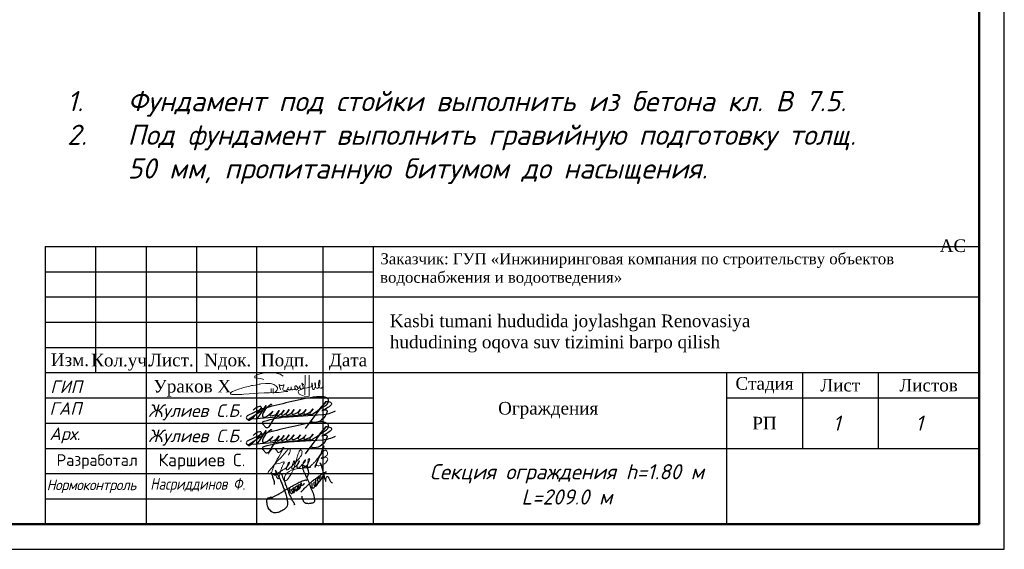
# Model space of a CAD drawing. Header units: inches. Extents: x -9823 to 383652, y -574136 to -544436.
# Tile 2 of 3: x 179102 to 198606, y -574136 to -563643. Entities that reach past the tile are written whole.
import ezdxf
from ezdxf.enums import TextEntityAlignment as Align

# ---------------------------------------------------------------- set-up
doc = ezdxf.new("R2010")
doc.units = ezdxf.units.IN
doc.header["$LTSCALE"] = 0.5
doc.header["$MEASUREMENT"] = 0
doc.layers.add('BC-Form$1$SHEET-TEXT', color=7, linetype='Continuous')
doc.layers.add('SHTAMP', color=7, linetype='Continuous')
doc.layers.add('Графа', color=7, linetype='Continuous', lineweight=30)
doc.layers.add('НАДПИСИ', color=7, linetype='Continuous', lineweight=13)
doc.layers.add('ПОДПИСИ', color=7, linetype='Continuous', lineweight=25, true_color=0xffffff)
doc.styles.add('ISO', font='times.ttf')
doc.styles.add('ISOCPEUR', font='isocpeui.ttf')
doc.styles.add('PDF ISOCPEUR Italic', font='isocpeui.ttf')
doc.styles.add('style2', font='times.ttf')
doc.styles.add('V@ler@Live', font='isocpeui.ttf')
doc.styles.add('ГОСТ 250', font='isocpeui.ttf', dxfattribs={"height": 250})
doc.styles.add('ГОСТ 300', font='isocpeui.ttf', dxfattribs={"height": 300})
doc.styles.add('ГОСТ 350', font='isocpeur.ttf', dxfattribs={"height": 350})

# ---------------------------------------------------------------- blocks, each defined once
blk = doc.blocks.new('подпис')
at = {"layer": 'ПОДПИСИ', "color": 5, "lineweight": 25}
for points in [[(11455381.02076253, 532518.8265893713), (11455520.01904331, 532605.2702562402, 0.1790300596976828), (11455562.38426757, 532677.7809668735, 0.2639526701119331), (11455545.66076253, 532730.5065893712, 0.1902036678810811), (11455439.45901756, 532772.4229382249, 0.04243607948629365), (11455181.10076253, 532752.0665893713, 0.01389890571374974), (11454173.66076253, 532516.8665893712), (11454115.122983, 532492.9723789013), (11453881.62076253, 532379.6665893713, 0.2217818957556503), (11453846.71110048, 532334.3072421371, 0.2704920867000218), (11453871.59758817, 532304.8980453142), (11455179.16571194, 532409.5663401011)], [(11453991.38076253, 532491.3865893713, -0.1634131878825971), (11454128.58076253, 532575.6665893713, -0.667805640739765), (11454157.77631411, 532540.4816576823, -0.07943418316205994), (11453916.90076253, 532275.7865893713, -0.8665421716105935), (11453897.75835008, 532296.8279901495), (11453922.78076253, 532318.9065893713), (11454157.98076253, 532477.6665893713), (11454199.402983, 532506.6923789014), (11454263.82076253, 532591.3465893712), (11454071.74076253, 532309.1065893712)], [(11454383.13191177, 532593.1715958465, 0.6195339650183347), (11454359.7346624, 532609.2129194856), (11454272.62677659, 532534.0152307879, 0.1142519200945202), (11454185.42076253, 532395.3465893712, 0.2155377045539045), (11454192.20979691, 532352.8259456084, 0.2402728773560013), (11454244.70532085, 532349.124356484, 0.088579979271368), (11454402.98076253, 532469.8265893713), (11454351.11930181, 532410.1073315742), (11454341.92672384, 532399.5219387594, 0.5390945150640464), (11454362.38253118, 532374.4334744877, 0.1119156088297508), (11454481.38076253, 532411.0265893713), (11454538.22076253, 532483.5465893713), (11454481.38076253, 532411.0265893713), (11454316.88571881, 532145.5914051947, -0.3584232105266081), (11454263.82076253, 532124.8665893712), (11454185.42076253, 532207.1865893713, -0.4021260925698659), (11454220.70076253, 532260.1065893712, -0.05884634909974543), (11454732.26076253, 532356.1465893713), (11455437.86076253, 532399.2665893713, 0.09127989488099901), (11455712.26076253, 532475.7065893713)], [(11454538.22076253, 532483.5465893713), (11454488.44919385, 532397.7542070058, 0.6452880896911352), (11454509.57958188, 532375.5303088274, 0.1289702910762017), (11454636.22076253, 532493.3465893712), (11454593.66471792, 532430.2462473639), (11454582.42349859, 532413.578232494, 0.6938576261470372), (11454605.04768595, 532386.9903729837, 0.1002803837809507), (11454700.90076253, 532446.3065893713), (11454745.98076253, 532507.0665893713), (11454700.90076253, 532446.3065893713), (11454684.07896387, 532423.6337303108, 0.6318076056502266), (11454708.26387874, 532389.2855289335, 0.1426768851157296), (11454804.78076253, 532452.1865893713), (11454847.90076253, 532505.1065893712), (11454804.78076253, 532452.1865893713, 0.2019410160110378), (11454796.94076253, 532428.6665893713, 0.5360950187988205), (11454830.26112056, 532405.1456650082, 0.09716650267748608), (11454943.94076253, 532461.9865893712), (11454981.18076253, 532503.1465893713), (11454943.94076253, 532461.9865893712, 0.1970871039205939), (11454931.50490046, 532430.8969341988, 0.4881573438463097), (11454969.61588562, 532408.5758270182, 0.09308930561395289), (11455063.50076253, 532465.9065893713), (11455098.78076253, 532503.1465893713), (11455063.50076253, 532465.9065893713, 0.2268041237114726), (11455047.82076253, 532430.6265893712, 0.3554158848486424), (11455072.65359272, 532410.4224256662, 0.1279368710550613), (11455200.70076253, 532467.8665893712), (11455245.78076253, 532516.8665893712), (11455200.70076253, 532467.8665893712, 0.1962325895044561), (11455176.61503475, 532419.8081579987, 0.5294087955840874), (11455206.4873876, 532399.5025652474, 0.06123247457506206), (11455381.02076253, 532518.8265893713), (11455512.34076253, 532675.6265893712), (11455381.02076253, 532518.8265893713), (11455075.26076253, 532109.1865893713)], [(11455512.34076253, 532675.6265893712, -0.1430989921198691), (11455604.46076253, 532656.0265893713, -0.4709364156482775), (11455617.20360619, 532603.8353161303, -0.1267238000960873), (11455422.18076253, 532481.5865893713), (11455496.66076253, 532497.2665893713, -0.5178320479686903), (11455533.44071973, 532462.0553827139, -0.1764750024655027), (11455420.31685878, 532289.3910754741, -0.1730786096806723), (11455270.70117688, 532232.9431715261, -0.1633059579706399), (11455188.27827521, 532260.6010775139)]]:
    blk.add_lwpolyline(points, format="xyb", dxfattribs=at)
blk.add_lwpolyline([(11454115.122983, 532492.9723789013), (11454173.66076253, 532516.8665893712)], dxfattribs=at)
blk = doc.blocks.new('A$C6E532752')
at = {"color": 5, "lineweight": 25}
for points in [[(2742.715320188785, 2429.273912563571), (2708.79121605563, 2488.231917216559), (2682.243141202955, 2516.236865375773), (2685.192927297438, 2488.231917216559), (2725.016603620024, 2429.273912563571), (2736.815747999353, 2401.270351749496), (2758.937579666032, 2329.046553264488), (2784.012325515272, 2236.190158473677), (2801.711042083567, 2186.076478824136), (2816.459972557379, 2124.170365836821), (2835.632018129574, 2047.526485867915), (2868.082793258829, 1947.2991265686), (2878.40548054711, 1889.815869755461), (2884.305052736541, 1839.70219010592), (2893.154411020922, 1773.375995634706), (2934.451416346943, 1684.939682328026), (2949.200346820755, 1649.565157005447), (2956.576376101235, 1618.613487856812), (2962.475948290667, 1587.660431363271), (2966.899063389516, 1625.983065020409), (2966.899063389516, 1656.934734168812), (2971.325306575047, 1687.887790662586), (2987.547566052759, 1767.479778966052), (3018.521884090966, 1820.54156694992), (3030.321028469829, 1830.859252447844), (3087.843421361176, 1813.171989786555), (3105.542137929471, 1777.797464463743), (3118.814611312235, 1748.319155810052), (3152.73871544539, 1695.25736782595), (3166.011188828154, 1642.195579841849), (3207.308194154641, 1584.712323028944), (3241.232298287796, 1543.442968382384), (3278.103060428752, 1531.651922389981), (3307.604049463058, 1534.59864337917)], [(384.9447256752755, 1433.355747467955), (380.4371522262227, 1569.275334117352), (320.9159117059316, 1748.782529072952), (257.8943417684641, 1943.563006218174), (210.2629601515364, 2040.162458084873), (245.4476833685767, 2007.407240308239), (286.797866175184, 1974.50357660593), (353.4136081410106, 1930.885446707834), (398.5925695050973, 1917.876311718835), (436.1139737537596, 1916.346070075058), (474.3986312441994, 1940.834098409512), (484.3553323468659, 1982.15478482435), (467.2665927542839, 2067.42378927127), (447.6659992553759, 2120.062437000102), (426.8423237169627, 2156.786849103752), (466.0403826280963, 2093.131293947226), (506.4646516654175, 2007.440536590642), (555.4630073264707, 1921.751166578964), (602.0120708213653, 1822.594837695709), (711.4200437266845, 1592.3399463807), (748.6536639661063, 1490.507428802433), (825.079086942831, 1290.758868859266), (868.1903827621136, 1186.968807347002), (942.7295692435, 996.3323300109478), (981.9213719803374, 874.9174363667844), (1013.277316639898, 753.5011553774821), (1032.871653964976, 630.1273304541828), (1048.549626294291, 522.4207937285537), (1042.653182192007, 416.0044879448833), (1007.380872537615, 308.2965638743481), (928.9972670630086, 226.0478097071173), (815.3382238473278, 135.966105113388), (703.6404912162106, 81.13267743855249), (535.1148010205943, 12.59228019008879), (401.8614204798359, 0.8414672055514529), (313.6806463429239, 18.46629933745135), (227.4580547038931, 71.34079573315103), (137.3159699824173, 159.4649563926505), (35.41540601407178, 347.4640906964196), (11.90157560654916, 492.3792229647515), (7.982082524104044, 660.7932065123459), (74.6072087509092, 750.8762984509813), (213.738264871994, 813.5426765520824), (217.1603921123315, 816.5337925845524), (215.9310538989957, 774.7538949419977), (182.72953787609, 707.170765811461), (202.4052054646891, 721.9154695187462), (286.0189724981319, 778.440070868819), (362.2535821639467, 822.6769566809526), (423.7330051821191, 853.3969391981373), (562.67950416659, 928.3538075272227), (731.611845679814, 1029.086160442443), (844.8955184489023, 1104.559121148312), (993.6704669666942, 1191.516524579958), (1118.065104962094, 1256.632954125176), (1274.050294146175, 1345.427202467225), (1396.471109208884, 1406.596635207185), (1522.839570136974, 1481.578475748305), (1750.173297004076, 1594.364082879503), (1859.184002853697, 1631.997206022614), (1961.954175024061, 1660.028513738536), (1990.666886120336, 1660.028513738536), (2000.420261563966, 1660.124240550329), (1991.020359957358, 1645.251901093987), (1976.91894350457, 1626.464473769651), (1958.119140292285, 1607.675659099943)], [(1706.752320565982, 1035.527603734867), (1747.010800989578, 1085.469252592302), (1819.194537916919, 1143.732197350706), (1891.378274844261, 1238.063339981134), (1978.830204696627, 1312.974425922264), (2059.344037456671, 1390.658814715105), (2164.841901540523, 1487.764647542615), (2228.695542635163, 1541.866944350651), (2392.679250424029, 1676.708563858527), (2462.088374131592, 1723.874135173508), (2559.259270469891, 1807.107904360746), (2641.158845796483, 1859.822856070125), (2721.67267855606, 1912.537807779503), (2859.249075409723, 2009.382819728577), (2948.427709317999, 2051.158555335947), (2988.836337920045, 2062.297549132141), (2996.09037180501, 2054.603333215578)], [(2046.206071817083, 1804.097365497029), (2069.547857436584, 1871.953801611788), (2101.376143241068, 1944.051351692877), (2114.107457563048, 2003.425559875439), (2114.107457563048, 2056.438790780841), (2099.25530021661, 2124.295226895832), (2073.789543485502, 2221.839460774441), (2014.377786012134, 2300.299375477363), (1903.424538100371, 2359.967700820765), (1855.492860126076, 2375.934655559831), (1800.904612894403, 2377.265119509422), (1790.253476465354, 2367.951871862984), (1791.582913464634, 2336.01796238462), (1799.57204780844, 2288.117098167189), (1807.561182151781, 2236.22345475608), (1818.21231858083, 2190.984905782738), (1846.174288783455, 2131.108478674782), (1864.814559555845, 2060.586952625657), (1890.11139958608, 2014.017939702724), (1957.493522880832, 1857.665534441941), (2008.612721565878, 1770.394591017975), (2053.344366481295, 1685.251834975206), (2112.981346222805, 1540.50873349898), (2153.45253656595, 1434.079941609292), (2221.707396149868, 1250.395450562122), (2279.217276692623, 1118.424248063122), (2326.076020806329, 992.838995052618), (2364.495186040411, 847.3897349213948), (2392.18501266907, 704.7762081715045), (2398.575694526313, 623.8898268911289), (2394.315239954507, 570.6754309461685), (2362.364958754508, 528.1047465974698), (2328.284450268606, 504.6905233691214), (2294.207069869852, 489.7904370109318), (2253.735879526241, 483.4044875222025), (2187.708217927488, 477.0185380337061), (2145.106800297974, 466.3762137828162), (2062.037320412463, 466.3762137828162), (2017.308803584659, 466.3762137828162), (1987.488749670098, 466.3762137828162), (1944.890460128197, 487.6608622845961), (1912.940178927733, 508.9468981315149), (1883.120125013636, 532.3611213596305), (1855.430298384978, 574.933193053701), (1823.480017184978, 638.7899132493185), (1801.789861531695, 681.5048814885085), (1783.011954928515, 738.8327556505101), (1780.881727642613, 757.9906041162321), (1778.751500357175, 800.5612884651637), (1777.106126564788, 847.8877918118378)], [(794.7804357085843, 1929.900431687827), (766.0395718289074, 1944.260840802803), (746.8800386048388, 1957.823526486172), (731.7119444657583, 1968.993041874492), (756.4613692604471, 1918.732303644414), (777.2162268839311, 1862.088390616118), (824.318961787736, 1731.250649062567), (861.039575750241, 1649.877309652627), (906.7722085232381, 1551.504830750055), (928.4811326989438, 1464.719458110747), (970.625849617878, 1361.34282543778), (998.7223275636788, 1298.80685777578), (1019.154992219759, 1250.309435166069), (1060.086011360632, 1147.851224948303), (1085.626842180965, 1069.99896739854), (1109.891413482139, 993.4244546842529), (1161.07317390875, 879.343067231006), (1222.374295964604, 765.7569619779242), (1251.747033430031, 693.0101343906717), (1282.396030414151, 624.0937666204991), (1324.575156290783, 550.9806799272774), (1376.936205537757, 469.3007372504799), (1387.149409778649, 436.922877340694), (1385.547829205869, 415.3011039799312), (1368.718720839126, 405.6909644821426), (1364.711641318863, 408.8943443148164)], [(1431.63023398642, 1173.11633534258), (1448.009471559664, 1156.830122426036), (1470.143815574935, 1132.251916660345), (1479.981649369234, 1124.879564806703), (1492.278159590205, 1119.144280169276), (1505.394228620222, 1118.325746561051), (1513.592944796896, 1124.879564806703), (1520.972102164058, 1130.613462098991), (1537.366406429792, 1144.54101954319), (1550.482475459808, 1156.010201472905), (1574.25593709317, 1180.58701989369), (1593.931604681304, 1206.803680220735), (1602.949879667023, 1225.645214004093), (1607.04767371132, 1238.752850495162), (1609.506350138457, 1252.680407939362), (1617.705066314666, 1282.172590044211), (1622.622419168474, 1317.400056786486), (1625.903782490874, 1344.435250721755), (1633.279811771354, 1391.131899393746), (1630.821135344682, 1422.262536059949), (1630.821135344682, 1442.7439117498), (1617.705066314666, 1418.985626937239), (1610.325908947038, 1398.504251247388), (1600.491203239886, 1381.301172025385), (1602.949879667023, 1340.338420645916), (1617.705066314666, 1316.581523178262), (1634.922057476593, 1296.918681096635), (1651.316361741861, 1291.184783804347), (1665.251989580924, 1290.364862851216), (1717.735034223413, 1369.107795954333), (1718.554593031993, 1380.576977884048), (1720.193710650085, 1402.696808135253), (1731.67066206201, 1431.370456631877), (1740.688937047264, 1451.031911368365), (1743.970300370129, 1470.693366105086), (1744.789859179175, 1490.354820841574), (1738.230260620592, 1507.559287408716), (1729.211985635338, 1509.197741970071), (1727.572868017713, 1503.462457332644), (1719.374151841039, 1486.259378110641), (1712.817681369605, 1470.693366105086), (1704.618965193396, 1444.478093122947), (1704.618965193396, 1428.093547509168), (1716.095916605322, 1412.527535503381), (1732.493348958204, 1404.335262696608), (1746.428976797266, 1399.419899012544), (1762.823281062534, 1396.142989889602), (1784.95762507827, 1398.599978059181), (1798.893252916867, 1408.430705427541), (1821.847155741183, 1416.622978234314), (1834.9632247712, 1425.635171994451), (1857.09756878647, 1434.647365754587), (1868.574520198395, 1444.478093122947), (1877.592795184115, 1455.127354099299), (1880.871030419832, 1470.693366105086), (1880.871030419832, 1480.524093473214), (1877.592795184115, 1493.631729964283), (1875.134118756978, 1503.462457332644)], [(2278.707398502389, 1501.604802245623), (2264.61536631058, 1460.76136254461), (2268.841411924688, 1419.916535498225), (2261.796959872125, 1363.580613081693), (2264.61536631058, 1307.243303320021), (2278.707398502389, 1264.990320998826), (2318.16821672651, 1252.315536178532), (2344.947770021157, 1253.723691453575), (2408.366607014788, 1314.285467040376), (2443.601379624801, 1367.805078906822), (2453.467366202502, 1397.381889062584), (2474.606978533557, 1467.802138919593), (2471.788572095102, 1514.280974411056), (2466.151759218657, 1559.350267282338), (2460.514946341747, 1587.517534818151), (2460.514946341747, 1626.95420658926), (2468.970165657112, 1643.854844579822), (2485.880604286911, 1657.939172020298), (2454.349486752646, 1623.496942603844), (2449.926371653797, 1577.542523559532), (2446.388505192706, 1520.098112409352), (2450.81162029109, 1481.213603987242), (2482.646162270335, 1457.352655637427), (2515.365952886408, 1453.817700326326), (2550.556932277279, 1457.118194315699), (2569.422425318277, 1493.16280732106), (2573.864308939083, 1512.016827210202), (2589.401517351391, 1561.370241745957), (2589.723710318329, 1562.176289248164)], [(2396.720738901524, 1571.303632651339), (2369.888008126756, 1531.973786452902), (2367.204109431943, 1503.370892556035), (2362.730944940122, 1468.511072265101), (2364.520210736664, 1422.924299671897), (2379.725841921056, 1396.109693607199), (2400.299270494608, 1370.187150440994), (2431.398803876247, 1345.60395172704), (2460.224034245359, 1344.265994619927), (2479.902829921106, 1343.372544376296), (2493.31919530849, 1364.823674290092), (2508.524826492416, 1391.639667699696), (2559.509517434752, 1447.058555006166), (2580.145507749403, 1567.162407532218), (2580.145507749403, 1600.253362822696), (2569.27227713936, 1620.793007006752), (2560.820185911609, 1642.187255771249), (2559.131018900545, 1670.899749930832), (2569.27227713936, 1697.923845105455), (2582.228813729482, 1730.014524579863), (2598.013141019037, 1762.173183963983), (2617.729473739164, 1772.306352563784)], [(2574.439897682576, 1490.590253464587), (2602.630197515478, 1514.841461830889), (2618.361347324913, 1528.061473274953), (2634.092497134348, 1554.502883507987), (2640.886702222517, 1569.151860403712), (2659.855822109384, 1603.655766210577), (2699.898064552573, 1635.589042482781), (2712.479230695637, 1645.877593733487), (2727.922596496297, 1665.883110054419), (2741.651770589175, 1684.746841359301), (2773.010843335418, 1745.149072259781), (2779.326451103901, 1787.033020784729), (2781.62246700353, 1808.263562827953), (2782.194906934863, 1823.180297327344), (2775.306859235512, 1789.902050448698), (2777.60287513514, 1775.558289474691), (2793.678114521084, 1754.902108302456), (2801.141730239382, 1748.591075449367), (2814.92408181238, 1745.722045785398), (2841.906960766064, 1748.591075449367)], [(2581.894117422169, 1587.58870016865), (2613.544093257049, 1576.288363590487), (2640.120320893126, 1580.243684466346), (2650.302244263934, 1592.112421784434), (2661.610278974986, 1605.675107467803), (2679.143206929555, 1630.540493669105), (2687.057267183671, 1672.92666111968), (2683.10023705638, 1709.094747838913), (2674.61686495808, 1730.56946261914), (2671.78907425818, 1756.000885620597), (2669.530595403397, 1791.691725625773), (2677.447783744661, 1808.080433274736), (2687.626579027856, 1818.252447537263), (2704.027139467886, 1819.947783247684), (2712.510511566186, 1817.687798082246)], [(1178.186938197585, 1041.131090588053), (1183.880056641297, 1072.840250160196), (1175.743902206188, 1086.660982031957), (1165.981142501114, 1109.427315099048), (1170.864086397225, 1133.81822927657), (1174.930599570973, 1159.0235150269), (1176.560332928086, 1187.47935034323), (1170.050783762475, 1192.358643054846), (1154.591777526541, 1193.984611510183), (1138.319468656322, 1180.975476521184), (1125.303498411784, 1161.462467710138), (1119.607251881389, 1141.949458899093), (1126.930103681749, 1111.866267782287), (1137.506166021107, 1084.222029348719), (1154.591777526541, 1051.699885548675), (1189.576303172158, 1015.112820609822), (1234.323588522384, 985.0296294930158), (1242.459742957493, 980.1517241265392), (1267.681508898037, 978.5257556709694), (1299.409695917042, 1006.982978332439), (1323.004856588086, 1037.877766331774), (1339.27716545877, 1067.147973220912), (1359.747367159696, 1125.825734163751), (1356.481644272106, 1168.264620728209), (1352.39636257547, 1190.2998229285), (1349.130639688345, 1210.703507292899), (1349.130639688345, 1234.37161467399), (1349.130639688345, 1252.326634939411), (1349.130639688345, 1274.363224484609), (1336.0646200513, 1239.268942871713), (1332.795769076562, 1222.945440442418), (1331.162907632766, 1213.967930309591), (1302.581576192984, 1209.071989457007), (1299.312725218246, 1204.17466125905), (1291.964848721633, 1181.322312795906), (1255.212953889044, 1175.609225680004), (1246.229087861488, 1151.125359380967), (1261.747527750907, 1109.502231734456), (1274.813547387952, 1085.018365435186), (1289.512428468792, 1051.556989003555), (1310.745883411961, 1034.41772765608), (1336.0646200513, 1025.440217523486), (1363.013090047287, 1023.807312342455), (1376.082237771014, 1036.866391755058), (1388.331826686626, 1049.924083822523), (1399.764984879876, 1067.879104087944), (1415.280296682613, 1090.731452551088), (1431.61516729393, 1156.02268757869), (1431.61516729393, 1173.977707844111), (1429.982305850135, 1222.129681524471), (1430.798736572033, 1266.201473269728), (1434.064459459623, 1281.707829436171), (1437.333310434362, 1297.214185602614), (1451.290834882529, 1311.666159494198), (1473.4251788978, 1314.123147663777), (1479.162090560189, 1328.869238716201), (1484.082571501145, 1345.25378432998), (1525.889455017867, 1340.338420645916), (1526.709013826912, 1343.615329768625), (1545.565122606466, 1371.470444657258), (1545.565122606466, 1380.481251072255), (1542.286887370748, 1322.31542047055), (1532.449053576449, 1233.837486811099), (1507.856033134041, 1193.694656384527), (1490.639041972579, 1173.214668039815), (1470.143815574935, 1154.371746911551), (1447.189912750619, 1141.264110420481), (1418.499098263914, 1133.8903712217), (1395.545195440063, 1131.433383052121), (1372.591292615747, 1136.348746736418), (1360.294782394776, 1149.456383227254)], [(1530.306610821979, 1229.293488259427), (1542.302527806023, 1211.813383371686), (1557.057714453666, 1204.441031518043), (1585.428251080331, 1194.20264315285), (1591.067052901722, 1202.197102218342), (1608.705559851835, 1199.525667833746), (1619.362952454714, 1205.259565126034), (1644.775531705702, 1223.283952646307), (1669.368552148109, 1249.499225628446), (1675.928150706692, 1260.148486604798), (1684.943297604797, 1281.449783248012), (1698.13667327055, 1313.373595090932), (1704.257351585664, 1323.816470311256), (1703.799406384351, 1324.04960184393)]]:
    blk.add_spline(points, degree=3, dxfattribs=at)
blk = doc.blocks.new('A$C194E077B')
at = {"color": 5, "lineweight": 20}
for points in [[(-162.2544096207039, 199.7434229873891), (-240.4484645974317, 220.6954568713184), (-363.7708476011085, 241.0990534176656), (-363.7708476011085, 276.1616470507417), (-310.3631611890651, 306.9965891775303), (-248.3861532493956, 323.603278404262), (-145.3415479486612, 351.2139971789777), (-37.20661012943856, 351.2139971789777), (76.14627316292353, 351.2139971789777), (194.5864970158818, 319.4780348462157), (265.6846752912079, 278.4294824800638)], [(835.2751156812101, 300.1175734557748), (835.2751156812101, -170.9497752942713), (798.7631466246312, -176.9175655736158), (728.5535804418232, -165.4817502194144), (620.1258657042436, -121.4862891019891), (592.9732395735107, -75.04949680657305), (601.8662064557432, -42.03351798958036), (665.1668836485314, -20.08791127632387), (729.7600514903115, 6.524556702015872), (797.6828921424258, 16.8188391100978), (885.2531333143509, 35.54044824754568), (885.2531333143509, 35.54044824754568), (904.7859178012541, 45.17574729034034)], [(747.6666440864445, 298.6816550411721), (746.2527769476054, -137.625113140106)], [(42.05177246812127, -99.20019937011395), (83.06963820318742, -75.51852354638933), (95.62863474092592, -68.2675835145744), (110.4253241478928, -53.47089410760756), (122.3907353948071, -41.50548286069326), (130.8750715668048, -26.81018154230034), (136.7864069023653, -4.748777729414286), (136.7864069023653, 21.53364607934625), (124.8524340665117, 42.20389336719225), (109.6659834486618, 57.39034398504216), (99.92591582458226, 67.1304116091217), (80.30695065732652, 78.45742642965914), (58.30450778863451, 91.16054274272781), (13.0961304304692, 103.2740909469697), (-18.90538802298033, 111.8488719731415), (-86.595019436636, 111.8488719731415), (-126.6805462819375, 111.8488719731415), (-230.8532248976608, 105.0649502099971), (-248.8390005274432, 100.2456761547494), (-271.038254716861, 100.2456761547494), (-316.8142624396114, 87.98003185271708), (-347.8845914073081, 79.65476229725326), (-409.2683891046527, 69.94344542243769), (-436.2532585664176, 65.67426319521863), (-496.8529337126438, 49.43662917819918), (-542.8993285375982, 37.09853487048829), (-616.9775303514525, 24.26447264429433), (-665.3555747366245, 4.769887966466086), (-728.1785342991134, -12.06347331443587), (-786.7814659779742, -36.63670061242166), (-841.0117928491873, -57.69081082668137), (-858.5049702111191, -64.48227430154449), (-880.3153924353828, -77.07452744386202), (-894.0726033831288, -90.83173839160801), (-904.4079418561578, -101.167076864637), (-904.4079418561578, -112.2755301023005), (-893.9757900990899, -122.7076818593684), (-871.1194254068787, -130.2353718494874), (-840.4398756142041, -134.081221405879), (-808.3811494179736, -134.2097729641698), (-760.2624158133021, -134.2097729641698), (-736.7498630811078, -134.2097729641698), (-653.585880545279, -127.3688624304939), (-611.7686853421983, -123.9290597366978), (-490.563826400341, -116.1595425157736), (-388.5334769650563, -108.7773857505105), (-287.3057848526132, -101.6620965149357), (-158.1883137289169, -96.81179389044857), (-38.8776144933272, -96.81179389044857), (84.74035741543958, -89.47234771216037), (174.1118179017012, -89.47234771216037), (221.6060949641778, -81.85631366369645), (269.1003720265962, -75.20553888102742), (318.1073958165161, -67.04295659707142), (369.2320238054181, -63.11284620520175), (369.2320238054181, -63.11284620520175)], [(0, 0), (0, -92.172981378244)], [(41.15087875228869, 2.42133409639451), (41.23947148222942, -97.7932527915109)], [(203.088096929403, -24.0591691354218), (196.4213109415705, 0.8216148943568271), (190.8937137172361, 21.45088857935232), (184.7601887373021, 44.34151543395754), (184.7601887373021, 65.27444187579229), (175.5787288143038, 81.17719695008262), (168.5294168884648, 93.38696336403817), (188.5064732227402, 73.40990702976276), (200.4919787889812, 70.19840049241), (219.7813791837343, 70.19840049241), (241.5791639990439, 70.19840049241), (258.7997285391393, 74.8126368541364), (272.1971487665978, 78.4024647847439), (279.1524812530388, 90.44945403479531), (279.1524812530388, 70.04889638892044), (274.1359315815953, 51.32687813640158), (262.4684565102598, 26.24771665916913), (251.8804355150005, -0.2958822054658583), (251.8804355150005, -16.47008694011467), (261.2771289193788, -32.74563733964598), (282.259291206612, -44.85969438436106), (302.7043217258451, -50.33792380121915), (328.7434857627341, -43.36075082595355), (346.7897109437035, -32.94175785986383), (360.7508457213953, -18.98062308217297), (368.155257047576, -6.155806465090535), (370.6627580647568, 33.08915586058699), (368.155257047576, -6.155806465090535), (372.2777313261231, -21.54108992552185), (382.0610925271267, -27.18951614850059), (392.163115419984, -33.02192178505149), (406.2885427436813, -29.23702494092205), (418.3444147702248, -26.00666376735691), (432.7706854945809, -11.58039304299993), (437.5745841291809, -3.259796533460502), (437.5745841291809, 38.88784123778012), (437.5745841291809, -3.259796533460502), (452.5390460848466, -18.2242584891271), (463.8060653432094, -24.72927509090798), (477.4434255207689, -24.72927509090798), (504.2163590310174, -20.03774645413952), (520.7946595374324, -3.459445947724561), (527.8734682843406, 8.801410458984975), (524.1269463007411, 22.78362085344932), (521.7185289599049, 40.9794443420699), (521.7185289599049, 47.73200879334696), (525.9580116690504, 54.5381206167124), (534.7997369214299, 63.37984586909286), (549.1751194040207, 63.37984586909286), (568.560710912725, 48.85369395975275), (579.0630990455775, 24.73178537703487), (585.3898042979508, 1.120199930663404), (580.3427368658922, -17.71571215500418), (565.4721935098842, -26.30122436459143), (548.660719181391, -26.30122436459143), (530.5041369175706, -8.144642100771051), (527.8734682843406, 8.801410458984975)], [(592.8985166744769, 1.864389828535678), (614.8021364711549, 19.86218934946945), (620.7994601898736, 30.24985873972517), (635.0700924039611, 44.52049095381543), (637.1924162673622, 69.8023532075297), (635.0700924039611, 44.52049095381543), (635.0700924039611, 19.37587776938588), (645.8683202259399, 0.672798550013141), (664.0536994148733, -9.826535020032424), (679.5393743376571, -9.826535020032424), (701.1637827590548, 0.2518442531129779), (704.6022413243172, 13.08434631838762), (704.6022413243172, 34.95036695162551), (698.5661520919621, 65.94750181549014), (686.3942246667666, 94.19598949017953), (679.7147308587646, 121.9397105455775)], [(681.6744153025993, 122.8952947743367), (690.7926054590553, 107.1021261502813), (705.0528414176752, 87.22385435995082), (717.383672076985, 87.22385435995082)], [(898.0572597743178, 116.2493360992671), (898.0572597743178, 60.11319226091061), (905.7786058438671, 31.29673642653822), (917.1929428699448, -11.30214928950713)], [(909.9510945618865, 54.70704719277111), (903.4646544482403, 116.2431989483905)], [(951.5736010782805, -13.16716199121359), (967.4217099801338, 14.28256783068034), (977.8299313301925, 53.12657872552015), (977.8299313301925, 112.2285032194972), (972.6938103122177, 131.3967678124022)], [(962.3765172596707, 113.5266920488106), (966.7742989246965, 97.11394743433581), (977.8299313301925, 53.12657872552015), (986.705751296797, 20.00156765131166), (1013.03803035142, 4.798619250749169), (1031.839896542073, 9.836564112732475), (1060.60747799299, 38.6041455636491), (1075.853176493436, 95.50186696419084), (1075.853176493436, 122.5859678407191), (1073.676376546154, 180.1113364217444)], [(1063.925040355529, 182.080066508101), (1055.681247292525, 151.3138119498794), (1045.44982268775, 113.1296154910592), (1045.44982268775, 80.16596012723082), (1054.694882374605, 45.66292765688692), (1069.736477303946, 19.61012101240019), (1087.975179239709, 9.080001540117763), (1109.252766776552, 9.080001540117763), (1131.614045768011, 31.44128053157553), (1138.474853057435, 57.04616191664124), (1138.474853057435, 93.35557849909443)]]:
    blk.add_lwpolyline(points, dxfattribs=at)
for centre, radius, start, end in [((680.8262248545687, 122.1475150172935), 1.130752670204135, 41.39997294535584, 190.5897412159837), ((900.7601133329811, 115.5028211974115), 2.804050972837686, 15.30983531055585, 164.5601084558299), ((899.2257711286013, 54.35408662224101), 10.73112966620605, 301.2070641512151, 10.14962501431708), ((978.7416052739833, 116.0060813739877), 16.55184210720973, 111.9119975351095, 188.6150681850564), ((1068.241640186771, 178.3265749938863), 5.720291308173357, 18.18012315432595, 138.9914690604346), ((934.8374322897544, -3.86241744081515), 19.14882808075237, 202.8625354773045, 330.9274189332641)]:
    blk.add_arc(centre, radius, start, end, dxfattribs=at)
blk = doc.blocks.new('ПЛДПИС')
at = {"color": 0, "linetype": 'ByBlock', "lineweight": 9}
for points in [[(1768166.622939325, 34601.31946445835), (1768273.62699845, 34709.74903991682), (1768312.465476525, 34692.99817348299), (1768357.246930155, 34634.29305133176), (1768439.246050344, 34683.11757885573), (1768465.416492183, 34729.61629575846), (1768458.364654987, 34729.66768884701), (1768451.992512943, 34715.79374189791), (1768444.483188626, 34692.82212481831), (1768247.755159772, 34290.51834176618), (1768238.529169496, 34262.47630444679), (1768224.403710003, 34235.83281521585), (1768215.062258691, 34223.76418718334), (1768174.938859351, 34212.81532431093), (1768275.898370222, 34380.0365296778), (1768300.106936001, 34411.55562595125), (1768455.696627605, 34579.24271677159), (1768495.193346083, 34626.84841690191), (1768529.199184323, 34664.38879577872), (1768566.591960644, 34702.48480578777), (1768591.767899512, 34709.36195154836), (1768597.872084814, 34695.26931060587), (1768595.82428532, 34655.09085011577), (1768563.116134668, 34579.2007539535)], [(1768291.063409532, 34399.50027035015), (1768434.172300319, 34436.96983485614), (1768461.991874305, 34447.1697227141), (1768479.223889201, 34445.56232186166), (1768464.05928039, 34405.14767185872), (1768449.816181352, 34379.42925822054), (1768442.692453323, 34361.74784884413), (1768432.383743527, 34337.08900760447), (1768424.475751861, 34313.52254286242), (1768403.074068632, 34251.29972782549), (1768390.138075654, 34195.46387086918), (1768376.877484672, 34148.31453933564), (1768362.529817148, 34113.01842225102), (1768319.857161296, 34171.47751365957), (1768389.752479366, 34246.48080567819), (1768422.493307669, 34268.90787471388), (1768476.568285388, 34304.20399179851), (1768516.753082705, 34328.4035756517), (1768535.154957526, 34344.95543055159), (1768555.027326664, 34375.48292510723), (1768567.540688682, 34396.0806188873), (1768581.524545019, 34423.66667923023), (1768583.857729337, 34440.03483117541), (1768567.28362449, 34434.74243653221), (1768560.223073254, 34422.36326302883), (1768555.036040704, 34410.69593847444), (1768547.685747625, 34390.67340989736), (1768536.573167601, 34364.04741618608), (1768531.037573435, 34347.45510289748), (1768523.580533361, 34323.87879692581), (1768520.694007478, 34309.03056823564), (1768518.820488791, 34299.94930015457), (1768519.108052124, 34288.70514847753), (1768544.350448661, 34291.73187334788), (1768563.59976391, 34304.25866529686), (1768592.894189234, 34331.00166029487), (1768637.287868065, 34368.34365968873), (1768668.33599402, 34403.61134655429), (1768685.679112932, 34438.28090534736), (1768685.561473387, 34456.86224050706), (1768678.485672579, 34464.36672489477), (1768654.352137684, 34428.35219804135), (1768645.799307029, 34402.01816081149), (1768637.017732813, 34371.29602860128), (1768632.62585645, 34343.11512059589), (1768631.702168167, 34323.24895822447), (1768635.168177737, 34310.31320850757), (1768651.578894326, 34308.003799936), (1768663.364633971, 34316.55036120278), (1768696.183888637, 34351.19914406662), (1768731.778565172, 34384.23177831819), (1768761.822397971, 34414.72318836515), (1768778.46403663, 34443.59735632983), (1768780.082669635, 34461.61555445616), (1768774.767104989, 34465.77292727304), (1768760.436865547, 34450.29595335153), (1768750.729424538, 34420.03635893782), (1768739.867373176, 34379.61186770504), (1768733.721796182, 34358.56585123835), (1768731.552000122, 34346.71154331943), (1768735.601850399, 34332.54563988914), (1768747.605441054, 34323.0051144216), (1768768.279501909, 34330.20561415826), (1768801.137969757, 34358.41932626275), (1768824.739948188, 34380.39041832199), (1768868.667425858, 34427.64909685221), (1768892.51993295, 34460.51552366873), (1768899.698123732, 34484.58607806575), (1768891.888165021, 34487.25523825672), (1768873.344687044, 34465.24806168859), (1768857.999261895, 34431.27066938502), (1768849.65774672, 34405.33793563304), (1768845.026234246, 34385.65766315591), (1768845.026234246, 34356.94642221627), (1768849.890847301, 34342.35953284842), (1768866.569520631, 34333.79219565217), (1768879.605725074, 34338.52473367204), (1768914.816983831, 34364.45528048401), (1768944.466506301, 34396.31243452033), (1768964.480478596, 34438.17155835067), (1768983.013064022, 34481.51124051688), (1768980.418458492, 34510.77577726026), (1768959.291267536, 34501.88477295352), (1768953.479002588, 34480.33794724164), (1768949.074055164, 34443.72638578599), (1768943.974163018, 34408.50353118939), (1768940.828394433, 34371.12654075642), (1768941.571266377, 34347.03958430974), (1768943.832559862, 34343.58968656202), (1768953.770922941, 34339.01023433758), (1768978.619009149, 34346.90071362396), (1769007.41455566, 34369.64598242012), (1769056.191396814, 34414.19832278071), (1769100.757177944, 34462.82055836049), (1769167.707150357, 34549.08221716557), (1769212.183612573, 34624.31404440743), (1769245.44292628, 34695.54267809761), (1769263.258781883, 34730.56433422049), (1769264.561530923, 34761.08417448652), (1769252.011134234, 34754.11658385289), (1769242.482331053, 34731.58563517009), (1769240.661096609, 34724.39825707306), (1769233.204056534, 34693.13048334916), (1769220.660195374, 34653.1838384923), (1769196.485268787, 34589.24208866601), (1769165.59181705, 34513.65597715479), (1769143.647684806, 34458.63584879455), (1769120.958502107, 34409.19351073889), (1769110.793573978, 34381.75834925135), (1769098.927229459, 34350.36482648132), (1769096.12784398, 34345.21239599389), (1769092.396056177, 34342.48309495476), (1769085.383432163, 34338.66032394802), (1769086.660039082, 34355.31387155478), (1769093.76198201, 34372.51306067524), (1769100.772427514, 34388.80138931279), (1769126.396063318, 34444.7750234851), (1769163.319631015, 34517.98611822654), (1769185.71689336, 34556.4040920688), (1769203.236471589, 34585.35370946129), (1769231.968841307, 34624.57538372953), (1769258.036893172, 34660.50461992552), (1769291.657839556, 34681.03998591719), (1769309.214452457, 34674.31951949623), (1769332.376371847, 34643.33058061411), (1769332.803359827, 34586.30393486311), (1769305.428201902, 34556.84038658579), (1769264.718383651, 34526.20791891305), (1769234.537304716, 34515.45145484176), (1769217.457785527, 34513.81453030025), (1769213.482004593, 34520.8291401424), (1769262.613942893, 34541.407151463), (1769301.91862213, 34539.06821920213), (1769332.265267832, 34526.27134017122), (1769342.502086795, 34499.39712877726), (1769323.33119791, 34458.08364646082), (1769301.164857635, 34425.75192645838), (1769267.018890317, 34400.00508260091), (1769222.686209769, 34379.04982414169), (1769168.171173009, 34370.66728336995), (1769130.454627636, 34373.19647940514), (1769120.607761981, 34380.69330950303), (1769120.607761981, 34410.91791287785)], [(1768636.017147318, 34367.17708131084), (1768796.963206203, 34544.91839505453), (1768831.69630806, 34623.92182271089), (1768811.16067907, 34686.24403457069), (1768787.722088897, 34673.02945001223), (1768772.699083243, 34647.20168937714), (1768752.264658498, 34588.33910755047), (1768722.817737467, 34494.0371640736), (1768702.047875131, 34420.74703919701), (1768681.295536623, 34355.78419627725), (1768651.247346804, 34268.69040682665), (1768486.543433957, 34082.24496575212), (1768485.683897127, 34141.58884797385), (1768626.92142605, 34278.91150822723), (1768814.818130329, 34318.38012930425), (1769006.533913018, 34331.74714941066)]]:
    blk.add_spline(points, degree=3, dxfattribs=at)
blk = doc.blocks.new('A$Cbab827f9')
at = {"layer": 'Графа'}
for p, q in [((-18499.99999999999, 5500), (0, 5500)), ((-18499.99999999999, 5500), (0, 5500)), ((-18499.99999999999, 5500), (-18499.99999999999, 0)), ((-17499.99999999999, 5500), (-17499.99999999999, 3000)), ((-16499.99999999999, 5500), (-16499.99999999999, 0)), ((-15499.99999999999, 5500), (-15499.99999999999, 3000)), ((-14314.21462638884, 5500.000000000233), (-14314.21462638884, 2.328306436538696e-10)), ((-12999.99999999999, 5500), (-12999.99999999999, 0)), ((-11999.99999999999, 5500), (-11999.99999999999, 0)), ((0, 5500), (0, 0)), ((0, 5500), (0, 0)), ((-18499.99999999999, 5000), (-11999.99999999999, 5000)), ((-18499.99999999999, 4500), (-11999.99999999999, 4500)), ((-11999.99999999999, 4500), (0, 4500)), ((-18499.99999999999, 4000), (-11999.99999999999, 4000)), ((-18499.99999999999, 3500), (-11999.99999999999, 3500)), ((-18499.99999999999, 3000), (0, 3000)), ((-5000, 3000), (-5000, 0)), ((-3500, 3000), (-3500, 1500)), ((-2000, 3000), (-2000, 1500)), ((-18499.99999999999, 2500), (-11999.99999999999, 2500)), ((-5000, 2500), (0, 2500)), ((-18499.99999999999, 2000), (-11999.99999999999, 2000)), ((-18499.99999999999, 1500), (-11999.99999999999, 1500)), ((-11999.99999999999, 1500), (0, 1500)), ((-18499.99999999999, 1000), (-11999.99999999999, 1000)), ((-18499.99999999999, 500), (-11999.99999999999, 500)), ((-18499.99999999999, 0), (0, 0)), ((-18499.99999999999, 0), (0, 0))]:
    blk.add_line(p, q, dxfattribs=at)
at = {"color": 7, "lineweight": 30, "xscale": 0.8941363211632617, "yscale": 0.8941363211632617, "zscale": 0.8941363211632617}
blk.add_blockref('A$C194E077B', (-14019.8957039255, 2684.002336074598), dxfattribs=at)
at = {"color": 1, "lineweight": 15, "xscale": 0.9504, "yscale": 0.9504, "zscale": 0.9504}
for p in [(-10900253.93872628, -503823.6394794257), (-10900253.93872628, -504323.6394794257)]:
    blk.add_blockref('подпис', p, dxfattribs=at)
at = {"color": 5, "linetype": 'ByBlock', "lineweight": 9}
blk.add_blockref('ПЛДПИС', (-1782243.492759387, -33214.16640504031), dxfattribs=at)
at = {"color": 2, "lineweight": 40, "xscale": 0.3934101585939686, "yscale": 0.3934101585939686, "zscale": 0.3934101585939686}
blk.add_blockref('A$C6E532752', (-14108.95285623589, 221.4745859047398), dxfattribs=at)
at = {"style": 'ISOCPEUR'}
for s, p in [('ГAП            ', (-18414.81367944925, 2164.483767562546)), ('Арх.  ', (-18414.81367944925, 1664.483767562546))]:
    blk.add_text(s, height=250, dxfattribs=at).set_placement(p)
at = {"color": 7, "linetype": 'ByBlock', "lineweight": 25, "style": 'ГОСТ 300'}
for p in [(-2895.695725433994, 1850.237152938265, -2.980232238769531e-08), (-1260.695725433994, 1850.237152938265, -2.980232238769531e-08)]:
    blk.add_text('1', height=300, dxfattribs=at).set_placement(p)
at = {"color": 18, "lineweight": 30, "true_color": 0x000000, "insert": (-779.593751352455, 5640.205735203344), "char_height": 300, "attachment_point": 1, "style": 'ISO'}
blk.add_mtext_dynamic_manual_height_columns('\\pi14405.478;{\\C256; \\H0.83333x;\\C7;АС}', width=5530.416411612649, gutter_width=2000, heights=[0], dxfattribs=at)
at = {"insert": (-18396.99951985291, 2846.228824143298, 1.762840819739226e-05), "char_height": 250, "attachment_point": 1, "style": 'ISOCPEUR'}
blk.add_mtext_dynamic_manual_height_columns('ГИП', width=1128.030448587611, gutter_width=1500, heights=[0], dxfattribs=at)
at = {"color": 7, "lineweight": 20, "insert": (-16356.46912109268, 2857.44392528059), "char_height": 250, "attachment_point": 1, "style": 'ISO'}
blk.add_mtext_dynamic_manual_height_columns('Ураков Х', width=2171.113379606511, gutter_width=1500, heights=[0], dxfattribs=at)
at = {"attachment_point": 1}
for s, insert, char_height, width, style in [('Ограждения{\\fTimes New Roman|b0|i0|c134|p18;\\P\\f宋体|b0|i0|c134|p2;\\W0.8;\\C240;\\c2367469;\\P\\pxi7.19849;\\f宋体|b0|i0|c0|p2; }', (-9526.520289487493, 2420.387766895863), 250, 4722.727706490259, 'ISO'), ('{\\W0.95;\\T0.95;Нормоконтроль}', (-18469.45503804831, 880.9975655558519), 210, 1971.752686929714, 'ISOCPEUR')]:
    blk.add_mtext(s, dxfattribs=dict(at, insert=insert, char_height=char_height, width=width, style=style))
at = {"color": 3, "lineweight": 30, "insert": (-16415.18298993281, 911.2007652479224), "char_height": 230, "width": 2499.021514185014, "attachment_point": 1, "style": 'PDF ISOCPEUR Italic'}
blk.add_mtext('\\pt500;{\\W0.8;\\C7;Насриддинов Ф.}', dxfattribs=at)
at = {"layer": 'BC-Form$1$SHEET-TEXT', "width": 12000, "attachment_point": 5, "style": 'ГОСТ 350'}
for s, insert, char_height in [('Разработал', (-17469.40230405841, 1236.588361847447), 230), ('Каршиев С.', (-15395.38319179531, 1236.588361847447), 250)]:
    blk.add_mtext(s, dxfattribs=dict(at, insert=insert, char_height=char_height))
at = {"layer": 'SHTAMP', "style": 'ГОСТ 250'}
for p in [(-16456.41576216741, 2122.716327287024), (-16456.41576216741, 1622.716327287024)]:
    blk.add_text('Жулиев С.Б. ', height=250, dxfattribs=at).set_placement(p)
at = {"layer": 'SHTAMP', "attachment_point": 4, "style": 'style2'}
for s, insert, char_height, width in [('\\pxi0.02539,ql;Заказчик: ГУП «Инжиниринговая компания по строительству объектов водоснабжения и водоотведения» ', (-11863.8644472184, 5040.769967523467), 220, 10364.54547340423), ('{\\H1.00436x;\\C7;Kasbi tumani hududida joylashgan Renovasiya \\Phududining oqova suv tizimini barpo\\C256; qilish}', (-11671.75936978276, 3775.915376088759), 250, 11834.09660776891)]:
    blk.add_mtext(s, dxfattribs=dict(at, insert=insert, char_height=char_height, width=width))
at = {"layer": 'НАДПИСИ', "linetype": 'Continuous', "ltscale": 1000, "style": 'ISO'}
for s, p in [('Изм.', (-18008.51163960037, 3255.103561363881)), ('Кол.уч.', (-16988.08367745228, 3248.298823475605)), ('Лист.', (-15999.99999999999, 3250)), ('Nдок.', (-14884.80855599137, 3250)), ('Подп.', (-13749.99999999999, 3250)), ('Дата', (-12499.99999999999, 3250))]:
    blk.add_text(s, height=250, dxfattribs=at).set_placement(p, align=Align.MIDDLE_CENTER)
at = {"layer": 'НАДПИСИ', "linetype": 'Continuous', "ltscale": 1000, "char_height": 250, "attachment_point": 5, "style": 'ISO'}
for s, insert, width in [('Стадия', (-4250, 2750), 1400), ('Лист', (-2750, 2750), 1400), ('Листов', (-1000, 2750), 1900), ('РП', (-4249.999936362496, 2000), 12000)]:
    blk.add_mtext(s, dxfattribs=dict(at, insert=insert, width=width))

msp = doc.modelspace()

# ---------------------------------------------------------------- linework, layer by layer
at = {"color": 0}
msp.add_lwpolyline([(156605.5, -574136), (198605.5, -574136), (198605.5, -544436), (156605.5, -544436)], close=True, dxfattribs=at)
at = {"color": 0, "lineweight": 50}
msp.add_lwpolyline([(158605.5, -573636), (198105.5, -573636), (198105.5, -544936), (158605.5, -544936)], close=True, dxfattribs=at)

# ---------------------------------------------------------------- block references
at = {"color": 1, "lineweight": 30}
msp.add_blockref('A$Cbab827f9', (198105.5, -573636), dxfattribs=at)

# ---------------------------------------------------------------- texts
at = {"attachment_point": 1, "style": 'V@ler@Live'}
for s, insert, char_height, width in [('\\pxi-3,l4,ql,t4;1.^IФундамент под стойки выполнить из бетона кл. В 7.5.\\P2.^IПод фундамент выполнить гравийную подготовку толщ. 50 мм, пропитанную битумом до насыщения.', (179639.5211345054, -565056.4582575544), 400, 16454.69772799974), ('\\pxqc;Секция ограждения h=1.80 м L=209.0 м', (187033.3049095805, -572449.031821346), 300, 5814.896593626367)]:
    msp.add_mtext(s, dxfattribs=dict(at, insert=insert, char_height=char_height, width=width))

doc.saveas('drawing.dxf')
